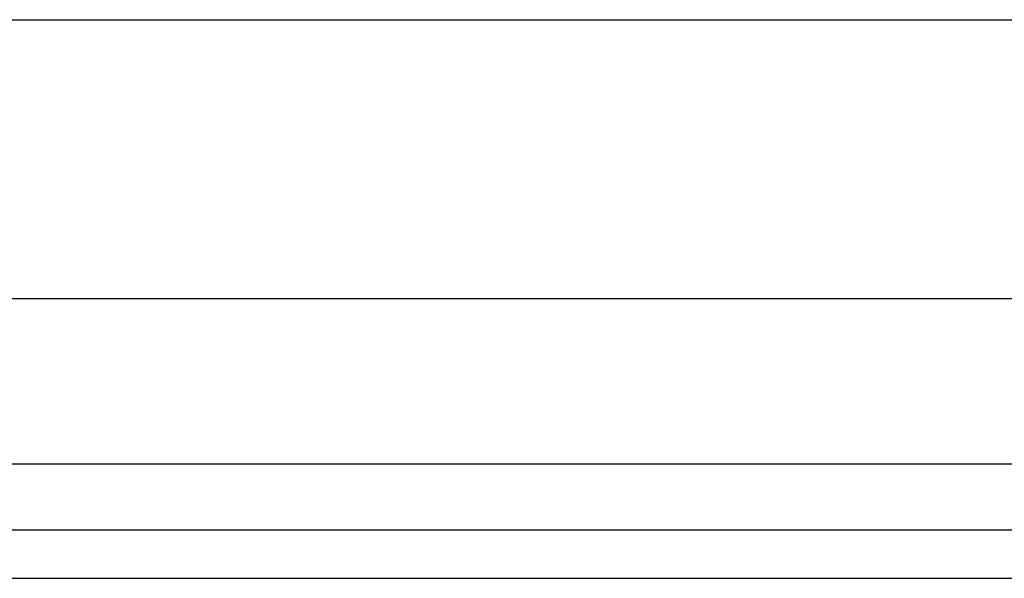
# Model space of a CAD drawing. Header units: inches. Extents: x 5 to 147, y 9 to 79.
# Tile 21 of 95: x 30.964 to 32.353, y 23.873 to 24.66. Entities that reach past the tile are written whole.
import ezdxf

# ---------------------------------------------------------------- set-up
doc = ezdxf.new("R2010")
doc.units = ezdxf.units.IN
doc.header["$MEASUREMENT"] = 0
doc.layers.add('Visible Edges(ANSI)', color=7, linetype='Continuous', lineweight=25)
doc.layers.add('Visible Tangent Edges(ANSI)', color=7, linetype='Continuous', lineweight=25)

msp = doc.modelspace()

# ---------------------------------------------------------------- linework, layer by layer
at = {"layer": 'Visible Edges(ANSI)'}
for p, q in [((5.5972, 24.6605), (33.7414, 24.6605)), ((33.7414, 24.2668), (5.5972, 24.2668)), ((34.4775, 23.9411), (4.8815, 23.9411)), ((4.8815, 23.8731), (34.4775, 23.8731))]:
    msp.add_line(p, q, dxfattribs=at)
at = {"layer": 'Visible Tangent Edges(ANSI)'}
msp.add_line((34.4775, 24.0341), (4.8815, 24.0341), dxfattribs=at)

doc.saveas('drawing.dxf')
